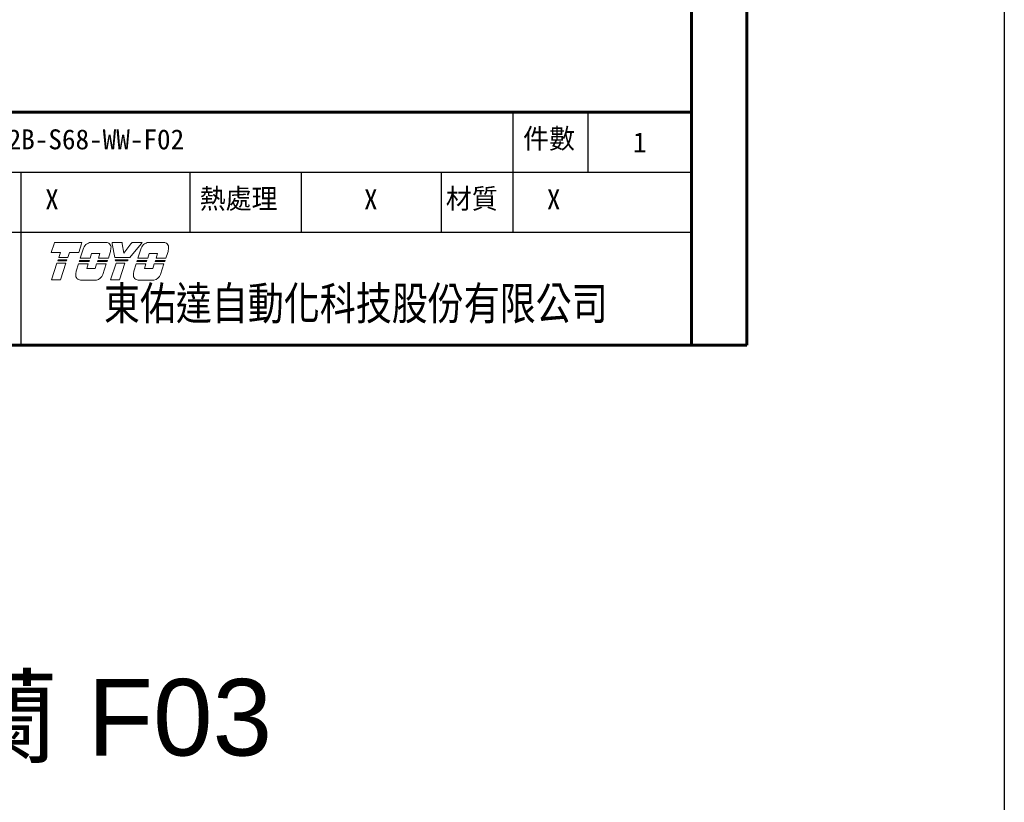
# Model space of a CAD drawing. Header units: inches. Extents: x 0 to 6721, y -3375 to 1330.
# Tile 71 of 198: x 4831 to 5216, y -2417 to -2110. Entities that reach past the tile are written whole.
import ezdxf
from ezdxf.enums import TextEntityAlignment as Align

# ---------------------------------------------------------------- set-up
doc = ezdxf.new("R2010")
doc.units = ezdxf.units.IN
doc.header["$MEASUREMENT"] = 0
doc.linetypes.add('SLD-實線', pattern=[0])
doc.layers.add('BORDER', color=7, linetype='Continuous')
doc.layers.add('圖框', color=7, linetype='SLD-實線')
doc.layers.add('可見 (ISO)', color=7, linetype='Continuous', lineweight=25)
doc.styles.add('SEACAD_arial_ttf', font='arial.ttf', dxfattribs={"height": 0.2})
doc.styles.get("Standard").update_dxf_attribs({"font": 'arial.ttf'})
doc.styles.add('標題欄', font='txt')

# ---------------------------------------------------------------- blocks, each defined once
blk = doc.blocks.new('A4橫')
at = {"layer": 'BORDER', "color": 123, "linetype": 'Continuous', "lineweight": 60, "ltscale": 25.4}
for p, q in [((4924.32, 1170.89), (4924.32, 1453.75)), ((4917.11, 1446.54), (4917.11, 1170.89)), ((4731.53, 1201.3), (4917.11, 1201.3)), ((4731.53, 1170.89), (4924.32, 1170.89))]:
    blk.add_line(p, q, dxfattribs=at)
at = {"layer": 'BORDER', "color": 60, "linetype": 'Continuous', "ltscale": 25.4}
for p, q in [((4893.83, 1193.45), (4893.83, 1201.3)), ((4903.63, 1193.45), (4903.63, 1201.3)), ((4731.53, 1193.45), (4917.11, 1193.45)), ((4829.63, 1185.61), (4829.63, 1193.45)), ((4851.67, 1185.61), (4851.67, 1193.45)), ((4866.22, 1185.61), (4866.22, 1193.45)), ((4884.49, 1185.61), (4884.49, 1193.45)), ((4893.83, 1185.61), (4893.83, 1193.45)), ((4731.53, 1185.61), (4917.11, 1185.61)), ((4829.63, 1170.89), (4829.63, 1185.61)), ((4731.53, 1170.89), (4917.11, 1170.89))]:
    blk.add_line(p, q, dxfattribs=at)
at = {"layer": '可見 (ISO)', "lineweight": 5}
for p, q in [((4833.54, 1182.99), (4833.9, 1184.11)), ((4833.96, 1184.29), (4833.9, 1184.11)), ((4833.96, 1184.29), (4837.55, 1184.29)), ((4837.49, 1184.11), (4837.13, 1182.99)), ((4837.49, 1184.11), (4837.55, 1184.29)), ((4838.69, 1184.29), (4840.74, 1184.29)), ((4841.48, 1184.29), (4841.51, 1184.11)), ((4841.48, 1184.29), (4842.78, 1184.29)), ((4841.84, 1182.32), (4841.51, 1184.11)), ((4842.81, 1184.11), (4842.78, 1184.29)), ((4842.81, 1184.11), (4842.99, 1182.9)), ((4842.99, 1182.9), (4843.94, 1184.11)), ((4845.27, 1184.11), (4843.79, 1182.32)), ((4844.08, 1184.29), (4843.94, 1184.11)), ((4844.08, 1184.29), (4845.42, 1184.29)), ((4845.27, 1184.11), (4845.42, 1184.29)), ((4846.21, 1184.29), (4848.26, 1184.29)), ((4834.75, 1182.99), (4833.54, 1182.99)), ((4834.53, 1182.32), (4834.75, 1182.99)), ((4835.7, 1182.32), (4834.53, 1182.32)), ((4835.91, 1182.99), (4835.7, 1182.32)), ((4837.13, 1182.99), (4835.91, 1182.99)), ((4837.33, 1182.23), (4837.75, 1183.52)), ((4838.81, 1182.84), (4838.61, 1182.23)), ((4839.9, 1182.84), (4838.81, 1182.84)), ((4839.71, 1182.23), (4839.9, 1182.84)), ((4841.22, 1182.96), (4840.99, 1182.23)), ((4843.79, 1182.32), (4841.84, 1182.32)), ((4844.85, 1182.23), (4845.27, 1183.52)), ((4846.32, 1182.84), (4846.13, 1182.23)), ((4847.42, 1182.84), (4846.32, 1182.84)), ((4847.23, 1182.23), (4847.42, 1182.84)), ((4848.74, 1182.96), (4848.51, 1182.23)), ((4833.57, 1179.4), (4834.26, 1181.56)), ((4834.26, 1181.56), (4835.43, 1181.56)), ((4834.38, 1181.87), (4834.43, 1182.03)), ((4835.54, 1181.87), (4834.38, 1181.87)), ((4834.43, 1182.03), (4835.59, 1182.03)), ((4835.43, 1181.56), (4834.73, 1179.4)), ((4835.59, 1182.03), (4835.54, 1181.87)), ((4836.8, 1180.53), (4837.1, 1181.47)), ((4837.1, 1181.47), (4838.36, 1181.47)), ((4837.2, 1181.78), (4837.25, 1181.93)), ((4838.46, 1181.78), (4837.2, 1181.78)), ((4837.25, 1181.93), (4838.51, 1181.93)), ((4838.61, 1182.23), (4837.33, 1182.23)), ((4838.36, 1181.47), (4838.17, 1180.86)), ((4838.51, 1181.93), (4838.46, 1181.78)), ((4839.26, 1180.86), (4839.46, 1181.47)), ((4839.46, 1181.47), (4840.72, 1181.47)), ((4839.58, 1181.78), (4839.63, 1181.93)), ((4840.84, 1181.78), (4839.58, 1181.78)), ((4839.63, 1181.93), (4840.89, 1181.93)), ((4840.99, 1182.23), (4839.71, 1182.23)), ((4840.72, 1181.47), (4840.28, 1180.09)), ((4840.89, 1181.93), (4840.84, 1181.78)), ((4841.29, 1179.4), (4841.99, 1181.56)), ((4841.93, 1181.87), (4841.9, 1182.03)), ((4841.9, 1182.03), (4843.56, 1182.03)), ((4843.43, 1181.87), (4841.93, 1181.87)), ((4841.99, 1181.56), (4843.15, 1181.56)), ((4843.15, 1181.56), (4842.46, 1179.4)), ((4843.56, 1182.03), (4843.43, 1181.87)), ((4844.32, 1180.53), (4844.62, 1181.47)), ((4844.62, 1181.47), (4845.88, 1181.47)), ((4844.72, 1181.78), (4844.77, 1181.93)), ((4845.98, 1181.78), (4844.72, 1181.78)), ((4844.77, 1181.93), (4846.03, 1181.93)), ((4846.13, 1182.23), (4844.85, 1182.23)), ((4845.88, 1181.47), (4845.69, 1180.86)), ((4846.03, 1181.93), (4845.98, 1181.78)), ((4846.78, 1180.86), (4846.98, 1181.47)), ((4846.98, 1181.47), (4848.24, 1181.47)), ((4847.1, 1181.78), (4847.15, 1181.93)), ((4848.36, 1181.78), (4847.1, 1181.78)), ((4847.15, 1181.93), (4848.41, 1181.93)), ((4848.51, 1182.23), (4847.23, 1182.23)), ((4848.24, 1181.47), (4847.8, 1180.09)), ((4848.41, 1181.93), (4848.36, 1181.78)), ((4838.17, 1180.86), (4839.26, 1180.86)), ((4845.69, 1180.86), (4846.78, 1180.86)), ((4834.73, 1179.4), (4833.57, 1179.4)), ((4839.42, 1179.37), (4837.38, 1179.37)), ((4842.46, 1179.4), (4841.29, 1179.4)), ((4846.94, 1179.37), (4844.9, 1179.37))]:
    blk.add_line(p, q, dxfattribs=at)
for centre, radius, start, end in [((4838.84, 1183.15), 1.15, 123.3001, 160.8894), ((4840.71, 1183.66), 0.631, 349.7215, 45.5037), ((4846.36, 1183.15), 1.15, 123.3001, 160.8894), ((4848.23, 1183.66), 0.631, 349.7215, 45.5037), ((4837.17, 1184.01), 4.19, 345.4024, 353.6243), ((4844.69, 1184.01), 4.19, 345.4024, 353.6243), ((4837.37, 1180), 0.631, 172.7215, 270.3361), ((4840.93, 1179.83), 4.19, 170.4732, 176.6243), ((4839.2, 1180.5), 1.15, 281.1769, 339.4117), ((4844.89, 1180), 0.631, 172.7215, 270.3361), ((4848.45, 1179.83), 4.19, 170.4732, 176.6243), ((4846.72, 1180.5), 1.15, 281.1769, 339.4117)]:
    blk.add_arc(centre, radius, start, end, dxfattribs=at)
for points, knots in [([(4838.2, 1184.11), (4838.26, 1184.15), (4838.33, 1184.18), (4838.49, 1184.25), (4838.59, 1184.28), (4838.69, 1184.29)], [0.7632588, 0.7632588, 0.7632588, 0.7632588, 0.8183582, 0.8183582, 0.8969132, 0.8969132, 0.8969132, 0.8969132]), ([(4841.15, 1184.11), (4841.1, 1184.16), (4841.03, 1184.21), (4840.88, 1184.27), (4840.81, 1184.29), (4840.74, 1184.29)], [0.3846511, 0.3846511, 0.3846511, 0.3846511, 0.4469665, 0.4469665, 0.5029651, 0.5029651, 0.5029651, 0.5029651]), ([(4845.72, 1184.11), (4845.78, 1184.15), (4845.85, 1184.18), (4846.01, 1184.25), (4846.11, 1184.28), (4846.21, 1184.29)], [0.7632591, 0.7632591, 0.7632591, 0.7632591, 0.8183584, 0.8183584, 0.8969135, 0.8969135, 0.8969135, 0.8969135]), ([(4848.67, 1184.11), (4848.61, 1184.16), (4848.55, 1184.21), (4848.4, 1184.27), (4848.33, 1184.29), (4848.26, 1184.29)], [0.3846512, 0.3846512, 0.3846512, 0.3846512, 0.4469719, 0.4469719, 0.5029651, 0.5029651, 0.5029651, 0.5029651])]:
    blk.add_open_spline(points, degree=3, knots=knots, dxfattribs=at)
at = {"layer": 'BORDER', "color": 7, "linetype": 'Continuous', "ltscale": 25.4, "style": 'SEACAD_arial_ttf', "width": 0.8}
blk.add_text('東佑達自動化科技股份有限公司', height=4.3037, dxfattribs=at).set_placement((4840.41, 1178.48), align=Align.TOP_LEFT)
at = {"layer": '圖框', "style": '標題欄'}
for s, p in [('件數', (4895.12, 1199.15)), ('熱處理', (4852.91, 1191.3)), ('材質', (4885.04, 1191.3))]:
    blk.add_text(s, height=2.605, dxfattribs=at).set_placement(p, align=Align.TOP_LEFT)

msp = doc.modelspace()

# ---------------------------------------------------------------- linework, layer by layer
at = {"color": 4}
msp.add_lwpolyline([(4436.223, 789.318), (5216.223, 789.318), (5216.223, -3374.682), (4436.223, -3374.682)], close=True, dxfattribs=at)

# ---------------------------------------------------------------- block references
at = {"xscale": 3, "yscale": 3, "zscale": 3}
msp.add_blockref('A4橫', (-9657.563, -5750.142), dxfattribs=at)

# ---------------------------------------------------------------- texts
at = {"color": 7, "insert": (4826.223, -2384.896), "char_height": 30, "attachment_point": 5}
msp.add_mtext_dynamic_manual_height_columns('{\\fPMingLiU|b0|i0|c136|p18;附法蘭} F03', width=214.94471, gutter_width=18.75, heights=[0], dxfattribs=at)
at = {"layer": '圖框', "color": 1, "style": '標題欄'}
for s, height, p in [('CHS2B-S68-WW-F02', 7.81579, (4810.022, -2153.007)), ('1', 7.816, (5070.81, -2154.15)), ('X', 7.816, (4840.671, -2176.55)), ('X', 7.816, (4965.518, -2176.55)), ('X', 7.816, (5037.116, -2176.55))]:
    msp.add_text(s, height=height, dxfattribs=at).set_placement(p, align=Align.TOP_LEFT)

doc.saveas('drawing.dxf')
